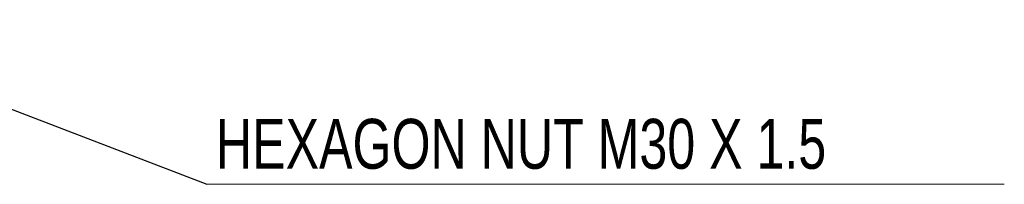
# Model space of a CAD drawing. Header units: millimetres. Extents: x 15 to 415, y 5 to 292.
# Tile 24 of 33: x 267.6 to 319.7, y 110.72 to 119.45. Entities that reach past the tile are written whole.
import ezdxf

# ---------------------------------------------------------------- set-up
doc = ezdxf.new("R2010")
doc.units = ezdxf.units.MM
doc.styles.add('SLDTEXTSTYLE0', font='TXT', dxfattribs={"width": 0.75})
doc.dimstyles.new('SLDDIMSTYLE4', dxfattribs={"dimtxt": 0.18, "dimasz": 3.302, "dimexe": 0, "dimexo": 0.0625, "dimgap": 0, "dimtad": 0, "dimtih": 1, "dimtoh": 1, "dimdec": 0, "dimrnd": 1e-09, "dimzin": 0, "dimdsep": 46, "dimtxsty": 'Standard', "dimsah": 1, "dimcen": 0.09, "dimadec": 0, "dimazin": 0, "dimtfac": 3.302, "dimtdec": 0, "dimtofl": 0, "dimtmove": 0, "dimatfit": 3, "dimfxl": 1, "dimfrac": 2, "dimtolj": 1, "dimtzin": 0, "dimarcsym": 0})

# ---------------------------------------------------------------- blocks, each defined once
blk = doc.blocks.new('SW_NOTE_0_2')
at = {"color": 0, "linetype": 'Continuous', "lineweight": 0}
blk.add_line((42.2, 0), (0, 0), dxfattribs=at)
at = {"color": 0, "linetype": 'Continuous', "lineweight": 0, "insert": (0.48, 3.471), "char_height": 2.64583, "attachment_point": 1, "style": 'SLDTEXTSTYLE0'}
blk.add_mtext('HEXAGON NUT M30 X 1.5', dxfattribs=at)

msp = doc.modelspace()

# ---------------------------------------------------------------- block references
at = {"color": 7, "linetype": 'Continuous', "lineweight": 0}
msp.add_blockref('SW_NOTE_0_2', (277.505, 110.723), dxfattribs=at)

# ---------------------------------------------------------------- leaders
msp.add_leader([(254.851, 119.452), (277.505, 110.723)], dimstyle='SLDDIMSTYLE4', dxfattribs=at)

doc.saveas('drawing.dxf')
